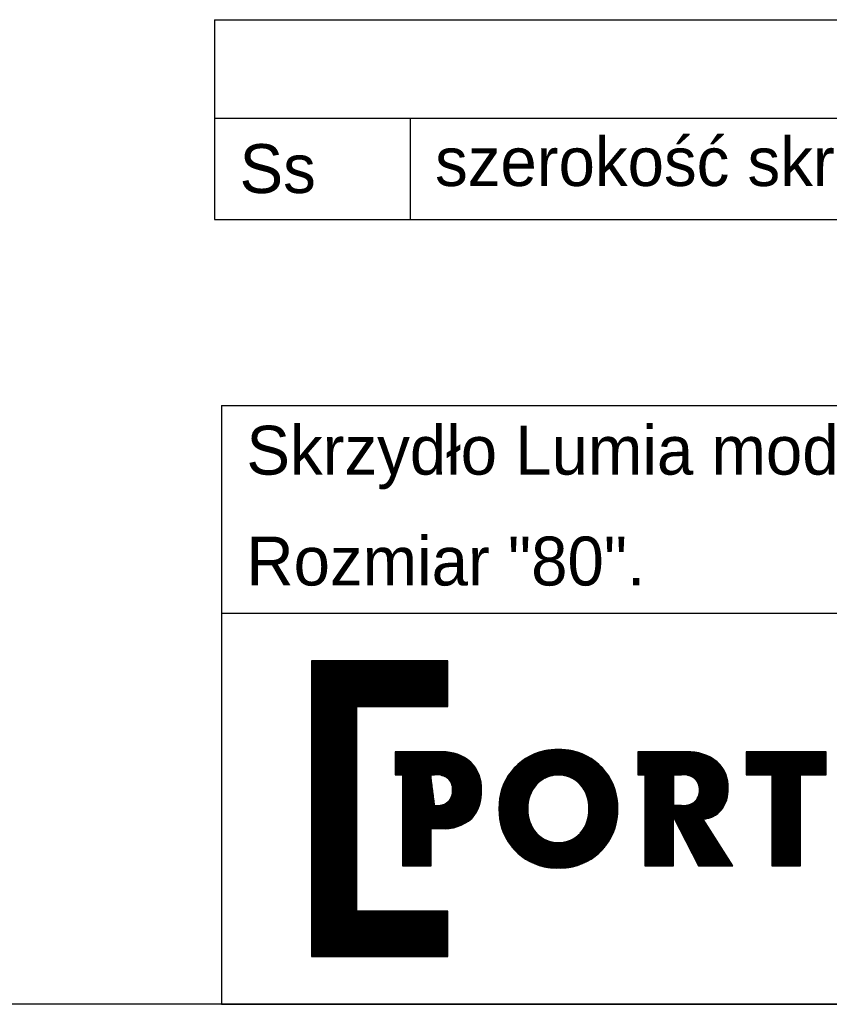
# Model space of a CAD drawing. Header units: millimetres. Extents: x -4900 to 5840, y 5 to 4205.
# Tile 11 of 14: x 3155 to 3817, y 5 to 811. Entities that reach past the tile are written whole.
import ezdxf

# ---------------------------------------------------------------- set-up
doc = ezdxf.new("R2010")
doc.units = ezdxf.units.MM
doc.layers.add('1', color=250, linetype='Continuous')
doc.layers.add('256', color=250, linetype='Continuous')
doc.styles.add('Montserrat', font='Montserrat')

msp = doc.modelspace()

# ---------------------------------------------------------------- linework, layer by layer
at = {"layer": '1', "linetype": 'Continuous', "lineweight": -3}
for p, q in [((3314.38, 810.82), (3474.38, 810.82)), ((3314.38, 810.82), (3314.38, 730.14)), ((3474.38, 810.82), (4634.38, 810.82)), ((3314.38, 730.14), (3474.38, 730.14)), ((3314.38, 730.14), (3314.38, 647.22)), ((3474.38, 730.14), (4634.38, 730.14)), ((3474.38, 730.14), (3474.38, 647.22)), ((3314.38, 647.22), (3474.38, 647.22)), ((3474.38, 647.22), (4634.38, 647.22)), ((3320, 494.94), (5840, 494.94)), ((3320, 494.94), (3320, 409.97)), ((3320, 409.97), (3320, 325)), ((3320, 325), (3320, 5)), ((3320, 325), (4040, 325)), ((3320, 325), (5840, 325)), ((3505.44, 286), (3393.75, 286)), ((3393.75, 286), (3393.75, 44)), ((3393.75, 286), (3393.75, 44)), ((3505.44, 286), (3393.75, 286)), ((3393.75, 285.28), (3505.44, 285.28)), ((3393.75, 284.43), (3505.44, 284.43)), ((3393.75, 283.59), (3505.44, 283.59)), ((3393.75, 282.74), (3505.44, 282.74)), ((3505.44, 248.77), (3505.44, 286)), ((3505.44, 248.77), (3505.44, 286)), ((3393.75, 281.89), (3505.44, 281.89)), ((3393.75, 281.05), (3505.44, 281.05)), ((3393.75, 280.2), (3505.44, 280.2)), ((3393.75, 279.36), (3505.44, 279.36)), ((3393.75, 278.51), (3505.44, 278.51)), ((3393.75, 277.66), (3505.44, 277.66)), ((3393.75, 276.82), (3505.44, 276.82)), ((3393.75, 275.97), (3505.44, 275.97)), ((3393.75, 275.12), (3505.44, 275.12)), ((3393.75, 274.28), (3505.44, 274.28)), ((3393.75, 273.43), (3505.44, 273.43)), ((3393.75, 272.58), (3505.44, 272.58)), ((3393.75, 271.74), (3505.44, 271.74)), ((3393.75, 270.89), (3505.44, 270.89)), ((3393.75, 270.04), (3505.44, 270.04)), ((3393.75, 269.2), (3505.44, 269.2)), ((3393.75, 268.35), (3505.44, 268.35)), ((3393.75, 267.5), (3505.44, 267.5)), ((3393.75, 266.66), (3505.44, 266.66)), ((3393.75, 265.81), (3505.44, 265.81)), ((3393.75, 264.96), (3505.44, 264.96)), ((3393.75, 264.12), (3505.44, 264.12)), ((3393.75, 263.27), (3505.44, 263.27)), ((3393.75, 262.42), (3505.44, 262.42)), ((3393.75, 261.58), (3505.44, 261.58)), ((3393.75, 260.73), (3505.44, 260.73)), ((3393.75, 259.88), (3505.44, 259.88)), ((3393.75, 259.04), (3505.44, 259.04)), ((3393.75, 258.19), (3505.44, 258.19)), ((3393.75, 257.34), (3505.44, 257.34)), ((3393.75, 256.5), (3505.44, 256.5)), ((3393.75, 255.65), (3505.44, 255.65)), ((3393.75, 254.8), (3505.44, 254.8)), ((3393.75, 253.96), (3505.44, 253.96)), ((3393.75, 253.11), (3505.44, 253.11)), ((3393.75, 252.26), (3505.44, 252.26)), ((3393.75, 251.42), (3505.44, 251.42)), ((3393.75, 250.57), (3505.44, 250.57)), ((3393.75, 249.72), (3505.44, 249.72)), ((3393.75, 248.88), (3505.44, 248.88)), ((3393.75, 248.03), (3430.98, 248.03)), ((3393.75, 247.18), (3430.98, 247.18)), ((3393.75, 246.34), (3430.98, 246.34)), ((3393.75, 245.49), (3430.98, 245.49)), ((3393.75, 244.64), (3430.98, 244.64)), ((3393.75, 243.8), (3430.98, 243.8)), ((3393.75, 242.95), (3430.98, 242.95)), ((3393.75, 242.1), (3430.98, 242.1)), ((3430.98, 248.77), (3505.44, 248.77)), ((3430.98, 81.23), (3430.98, 248.77)), ((3430.98, 81.23), (3430.98, 248.77)), ((3430.98, 248.77), (3505.44, 248.77)), ((3393.75, 241.26), (3430.98, 241.26)), ((3393.75, 240.41), (3430.98, 240.41)), ((3393.75, 239.56), (3430.98, 239.56)), ((3393.75, 238.72), (3430.98, 238.72)), ((3393.75, 237.87), (3430.98, 237.87)), ((3393.75, 237.03), (3430.98, 237.03)), ((3393.75, 236.18), (3430.98, 236.18)), ((3393.75, 235.33), (3430.98, 235.33)), ((3393.75, 234.49), (3430.98, 234.49)), ((3393.75, 233.64), (3430.98, 233.64)), ((3393.75, 232.79), (3430.98, 232.79)), ((3393.75, 231.95), (3430.98, 231.95)), ((3393.75, 231.1), (3430.98, 231.1)), ((3393.75, 230.25), (3430.98, 230.25)), ((3393.75, 229.41), (3430.98, 229.41)), ((3393.75, 228.56), (3430.98, 228.56)), ((3393.75, 227.71), (3430.98, 227.71)), ((3393.75, 226.87), (3430.98, 226.87)), ((3393.75, 226.02), (3430.98, 226.02)), ((3393.75, 225.17), (3430.98, 225.17)), ((3393.75, 224.33), (3430.98, 224.33)), ((3393.75, 223.48), (3430.98, 223.48)), ((3393.75, 222.63), (3430.98, 222.63)), ((3393.75, 221.79), (3430.98, 221.79)), ((3393.75, 220.94), (3430.98, 220.94)), ((3393.75, 220.09), (3430.98, 220.09)), ((3393.75, 219.25), (3430.98, 219.25)), ((3393.75, 218.4), (3430.98, 218.4)), ((3393.75, 217.55), (3430.98, 217.55)), ((3393.75, 216.71), (3430.98, 216.71)), ((3393.75, 215.86), (3430.98, 215.86)), ((3393.75, 215.01), (3430.98, 215.01)), ((3393.75, 214.17), (3430.98, 214.17)), ((3393.75, 213.32), (3430.98, 213.32)), ((3393.75, 212.47), (3430.98, 212.47)), ((3393.75, 211.63), (3430.98, 211.63)), ((3393.75, 210.78), (3430.98, 210.78)), ((3393.75, 209.93), (3430.98, 209.93)), ((3500.75, 211.52), (3462.23, 211.52)), ((3462.23, 211.52), (3462.23, 192.91)), ((3462.23, 211.52), (3462.23, 192.91)), ((3500.75, 211.52), (3462.23, 211.52)), ((3462.23, 210.78), (3509.4, 210.78)), ((3462.23, 209.93), (3512.48, 209.93)), ((3576.28, 209.93), (3615.21, 209.93)), ((3578.51, 210.78), (3612.98, 210.78)), ((3581.16, 211.63), (3610.33, 211.63)), ((3584.6, 212.47), (3606.9, 212.47)), ((3590.61, 213.32), (3600.88, 213.32)), ((3700.74, 211.52), (3660.65, 211.52)), ((3660.65, 211.52), (3660.65, 192.91)), ((3660.65, 211.52), (3660.65, 192.91)), ((3700.74, 211.52), (3660.65, 211.52)), ((3660.65, 210.78), (3710.32, 210.78)), ((3660.65, 209.93), (3713.55, 209.93)), ((3749.35, 211.52), (3749.35, 192.9)), ((3749.35, 211.52), (3749.35, 192.9)), ((3814.88, 211.52), (3749.35, 211.52)), ((3814.88, 211.52), (3749.35, 211.52)), ((3749.35, 210.78), (3814.88, 210.78)), ((3749.35, 209.93), (3814.88, 209.93)), ((3814.88, 192.9), (3814.88, 211.52)), ((3814.88, 192.9), (3814.88, 211.52)), ((3393.75, 209.09), (3430.98, 209.09)), ((3393.75, 208.24), (3430.98, 208.24)), ((3393.75, 207.39), (3430.98, 207.39)), ((3393.75, 206.55), (3430.98, 206.55)), ((3393.75, 205.7), (3430.98, 205.7)), ((3393.75, 204.85), (3430.98, 204.85)), ((3393.75, 204.01), (3430.98, 204.01)), ((3393.75, 203.16), (3430.98, 203.16)), ((3393.75, 202.31), (3430.98, 202.31)), ((3393.75, 201.47), (3430.98, 201.47)), ((3462.23, 209.09), (3514.76, 209.09)), ((3462.23, 208.24), (3516.64, 208.24)), ((3462.23, 207.39), (3518.25, 207.39)), ((3462.23, 206.55), (3519.67, 206.55)), ((3462.23, 205.7), (3520.94, 205.7)), ((3462.23, 204.85), (3522.1, 204.85)), ((3462.23, 204.01), (3523.16, 204.01)), ((3462.23, 203.16), (3524.13, 203.16)), ((3462.23, 202.31), (3524.95, 202.31)), ((3462.23, 201.47), (3525.71, 201.47)), ((3562.77, 201.47), (3628.72, 201.47)), ((3563.74, 202.31), (3627.75, 202.31)), ((3564.77, 203.16), (3626.72, 203.16)), ((3565.86, 204.01), (3625.63, 204.01)), ((3567.03, 204.85), (3624.47, 204.85)), ((3568.27, 205.7), (3623.22, 205.7)), ((3569.6, 206.55), (3621.89, 206.55)), ((3571.04, 207.39), (3620.45, 207.39)), ((3572.61, 208.24), (3618.88, 208.24)), ((3574.35, 209.09), (3617.15, 209.09)), ((3660.65, 209.09), (3715.97, 209.09)), ((3660.65, 208.24), (3717.95, 208.24)), ((3660.65, 207.39), (3719.67, 207.39)), ((3660.65, 206.55), (3721.19, 206.55)), ((3660.65, 205.7), (3722.55, 205.7)), ((3660.65, 204.85), (3723.79, 204.85)), ((3660.65, 204.01), (3724.93, 204.01)), ((3660.65, 203.16), (3725.96, 203.16)), ((3660.65, 202.31), (3726.83, 202.31)), ((3660.65, 201.47), (3727.62, 201.47)), ((3749.35, 209.09), (3814.88, 209.09)), ((3749.35, 208.24), (3814.88, 208.24)), ((3749.35, 207.39), (3814.88, 207.39)), ((3749.35, 206.55), (3814.88, 206.55)), ((3749.35, 205.7), (3814.88, 205.7)), ((3749.35, 204.85), (3814.88, 204.85)), ((3749.35, 204.01), (3814.88, 204.01)), ((3749.35, 203.16), (3814.88, 203.16)), ((3749.35, 202.31), (3814.88, 202.31)), ((3749.35, 201.47), (3814.88, 201.47)), ((3393.75, 200.62), (3430.98, 200.62)), ((3393.75, 199.77), (3430.98, 199.77)), ((3393.75, 198.93), (3430.98, 198.93)), ((3393.75, 198.08), (3430.98, 198.08)), ((3393.75, 197.23), (3430.98, 197.23)), ((3393.75, 196.39), (3430.98, 196.39)), ((3393.75, 195.54), (3430.98, 195.54)), ((3393.75, 194.7), (3430.98, 194.7)), ((3393.75, 193.85), (3430.98, 193.85)), ((3462.23, 200.62), (3526.41, 200.62)), ((3462.23, 199.77), (3527.06, 199.77)), ((3462.23, 198.93), (3527.66, 198.93)), ((3462.23, 198.08), (3528.22, 198.08)), ((3462.23, 197.23), (3528.74, 197.23)), ((3462.23, 196.39), (3529.23, 196.39)), ((3462.23, 195.54), (3529.67, 195.54)), ((3462.23, 194.7), (3530.09, 194.7)), ((3462.23, 193.85), (3530.47, 193.85)), ((3555.93, 193.85), (3635.56, 193.85)), ((3556.55, 194.7), (3634.94, 194.7)), ((3557.2, 195.54), (3634.29, 195.54)), ((3557.89, 196.39), (3633.6, 196.39)), ((3558.6, 197.23), (3632.89, 197.23)), ((3559.36, 198.08), (3632.14, 198.08)), ((3560.15, 198.93), (3631.35, 198.93)), ((3560.98, 199.77), (3630.52, 199.77)), ((3561.85, 200.62), (3629.64, 200.62)), ((3660.65, 200.62), (3728.35, 200.62)), ((3660.65, 199.77), (3729.03, 199.77)), ((3660.65, 198.93), (3729.65, 198.93)), ((3660.65, 198.08), (3730.23, 198.08)), ((3660.65, 197.23), (3730.76, 197.23)), ((3660.65, 196.39), (3731.25, 196.39)), ((3660.65, 195.54), (3731.71, 195.54)), ((3660.65, 194.7), (3732.12, 194.7)), ((3660.65, 193.85), (3732.51, 193.85)), ((3749.35, 200.62), (3814.88, 200.62)), ((3749.35, 199.77), (3814.88, 199.77)), ((3749.35, 198.93), (3814.88, 198.93)), ((3749.35, 198.08), (3814.88, 198.08)), ((3749.35, 197.23), (3814.88, 197.23)), ((3749.35, 196.39), (3814.88, 196.39)), ((3749.35, 195.54), (3814.88, 195.54)), ((3749.35, 194.7), (3814.88, 194.7)), ((3749.35, 193.85), (3814.88, 193.85)), ((3393.75, 193), (3430.98, 193)), ((3393.75, 192.16), (3430.98, 192.16)), ((3393.75, 191.31), (3430.98, 191.31)), ((3393.75, 190.46), (3430.98, 190.46)), ((3393.75, 189.62), (3430.98, 189.62)), ((3393.75, 188.77), (3430.98, 188.77)), ((3393.75, 187.92), (3430.98, 187.92)), ((3393.75, 187.08), (3430.98, 187.08)), ((3393.75, 186.23), (3430.98, 186.23)), ((3393.75, 185.38), (3430.98, 185.38)), ((3462.23, 193), (3492.62, 193)), ((3462.23, 192.91), (3468.21, 192.91)), ((3462.23, 192.91), (3468.21, 192.91)), ((3468.21, 192.91), (3468.21, 118.44)), ((3468.21, 192.91), (3468.21, 118.44)), ((3468.21, 192.16), (3491.71, 192.16)), ((3468.21, 191.31), (3491.81, 191.31)), ((3468.21, 190.46), (3491.92, 190.46)), ((3468.21, 189.62), (3492.03, 189.62)), ((3468.21, 188.77), (3492.14, 188.77)), ((3468.21, 187.92), (3492.24, 187.92)), ((3468.21, 187.08), (3492.35, 187.08)), ((3468.21, 186.23), (3492.46, 186.23)), ((3468.21, 185.38), (3492.56, 185.38)), ((3491.61, 192.91), (3494.53, 192.91)), ((3491.61, 167.67), (3491.61, 192.91)), ((3491.61, 167.67), (3491.61, 192.91)), ((3491.61, 192.91), (3494.53, 192.91)), ((3495.67, 193), (3530.82, 193)), ((3500.44, 192.16), (3531.14, 192.16)), ((3502.83, 191.31), (3531.44, 191.31)), ((3504.62, 190.46), (3531.7, 190.46)), ((3505.71, 189.62), (3531.94, 189.62)), ((3506.46, 188.77), (3532.15, 188.77)), ((3507.09, 187.92), (3532.34, 187.92)), ((3507.62, 187.08), (3532.5, 187.08)), ((3508.05, 186.23), (3532.63, 186.23)), ((3508.41, 185.38), (3532.74, 185.38)), ((3551.1, 185.38), (3578.28, 185.38)), ((3551.48, 186.23), (3579.13, 186.23)), ((3551.89, 187.08), (3580.09, 187.08)), ((3552.31, 187.92), (3581.15, 187.92)), ((3552.76, 188.77), (3582.37, 188.77)), ((3553.22, 189.62), (3583.77, 189.62)), ((3553.72, 190.46), (3585.46, 190.46)), ((3554.23, 191.31), (3587.6, 191.31)), ((3554.77, 192.16), (3590.87, 192.16)), ((3555.34, 193), (3636.15, 193)), ((3600.64, 192.16), (3636.72, 192.16)), ((3603.91, 191.31), (3637.26, 191.31)), ((3606.06, 190.46), (3637.78, 190.46)), ((3607.74, 189.62), (3638.27, 189.62)), ((3609.15, 188.77), (3638.74, 188.77)), ((3610.36, 187.92), (3639.18, 187.92)), ((3611.43, 187.08), (3639.61, 187.08)), ((3612.38, 186.23), (3640.01, 186.23)), ((3613.23, 185.38), (3640.39, 185.38)), ((3660.65, 193), (3732.85, 193)), ((3660.65, 192.91), (3666.63, 192.91)), ((3660.65, 192.91), (3666.63, 192.91)), ((3666.63, 192.91), (3666.63, 118.44)), ((3666.63, 192.91), (3666.63, 118.44)), ((3666.63, 192.16), (3690.03, 192.16)), ((3666.63, 191.31), (3690.03, 191.31)), ((3666.63, 190.46), (3690.03, 190.46)), ((3666.63, 189.62), (3690.03, 189.62)), ((3666.63, 188.77), (3690.03, 188.77)), ((3666.63, 187.92), (3690.03, 187.92)), ((3666.63, 187.08), (3690.03, 187.08)), ((3666.63, 186.23), (3690.03, 186.23)), ((3666.63, 185.38), (3690.03, 185.38)), ((3690.03, 167.67), (3690.03, 192.91)), ((3690.03, 192.91), (3696.38, 192.91)), ((3690.03, 192.91), (3690.03, 167.67)), ((3696.38, 192.91), (3690.03, 192.91)), ((3702.58, 192.16), (3733.17, 192.16)), ((3704.8, 191.31), (3733.46, 191.31)), ((3706.42, 190.46), (3733.71, 190.46)), ((3707.44, 189.62), (3733.94, 189.62)), ((3708.23, 188.77), (3734.14, 188.77)), ((3708.89, 187.92), (3734.31, 187.92)), ((3709.45, 187.08), (3734.46, 187.08)), ((3709.92, 186.23), (3734.57, 186.23)), ((3710.31, 185.38), (3734.67, 185.38)), ((3749.35, 193), (3814.88, 193)), ((3749.35, 192.9), (3770.49, 192.9)), ((3749.35, 192.9), (3770.49, 192.9)), ((3770.49, 192.9), (3770.49, 118.44)), ((3770.49, 192.9), (3770.49, 118.44)), ((3770.49, 192.16), (3793.85, 192.16)), ((3770.49, 191.31), (3793.85, 191.31)), ((3770.49, 190.46), (3793.85, 190.46)), ((3770.49, 189.62), (3793.85, 189.62)), ((3770.49, 188.77), (3793.85, 188.77)), ((3770.49, 187.92), (3793.85, 187.92)), ((3770.49, 187.08), (3793.85, 187.08)), ((3770.49, 186.23), (3793.85, 186.23)), ((3770.49, 185.38), (3793.85, 185.38)), ((3793.85, 118.44), (3793.85, 192.9)), ((3793.85, 118.44), (3793.85, 192.9)), ((3793.85, 192.9), (3814.88, 192.9)), ((3793.85, 192.9), (3814.88, 192.9)), ((3393.75, 184.54), (3430.98, 184.54)), ((3393.75, 183.69), (3430.98, 183.69)), ((3393.75, 182.84), (3430.98, 182.84)), ((3393.75, 182), (3430.98, 182)), ((3393.75, 181.15), (3430.98, 181.15)), ((3393.75, 180.3), (3430.98, 180.3)), ((3393.75, 179.46), (3430.98, 179.46)), ((3393.75, 178.61), (3430.98, 178.61)), ((3393.75, 177.76), (3430.98, 177.76)), ((3468.21, 184.54), (3492.67, 184.54)), ((3468.21, 183.69), (3492.78, 183.69)), ((3468.21, 182.84), (3492.88, 182.84)), ((3468.21, 182), (3492.99, 182)), ((3468.21, 181.15), (3493.1, 181.15)), ((3468.21, 180.3), (3493.2, 180.3)), ((3468.21, 179.46), (3493.31, 179.46)), ((3468.21, 178.61), (3493.42, 178.61)), ((3468.21, 177.76), (3493.52, 177.76)), ((3508.7, 184.54), (3532.83, 184.54)), ((3508.93, 183.69), (3532.89, 183.69)), ((3509.09, 182.84), (3532.93, 182.84)), ((3509.13, 177.76), (3532.98, 177.76)), ((3509.19, 182), (3532.94, 182)), ((3509.22, 178.61), (3532.98, 178.61)), ((3509.23, 181.15), (3532.93, 181.15)), ((3509.24, 180.3), (3532.92, 180.3)), ((3509.26, 179.46), (3532.96, 179.46)), ((3548.5, 177.76), (3573.24, 177.76)), ((3548.72, 178.61), (3573.64, 178.61)), ((3548.95, 179.46), (3574.07, 179.46)), ((3549.21, 180.3), (3574.54, 180.3)), ((3549.48, 181.15), (3575.04, 181.15)), ((3549.76, 182), (3575.59, 182)), ((3550.07, 182.84), (3576.18, 182.84)), ((3550.39, 183.69), (3576.82, 183.69)), ((3550.74, 184.54), (3577.51, 184.54)), ((3614, 184.54), (3640.75, 184.54)), ((3614.7, 183.69), (3641.1, 183.69)), ((3615.34, 182.84), (3641.42, 182.84)), ((3615.94, 182), (3641.73, 182)), ((3616.49, 181.15), (3642.02, 181.15)), ((3616.99, 180.3), (3642.29, 180.3)), ((3617.46, 179.46), (3642.54, 179.46)), ((3617.89, 178.61), (3642.77, 178.61)), ((3618.28, 177.76), (3642.99, 177.76)), ((3666.63, 184.54), (3690.03, 184.54)), ((3666.63, 183.69), (3690.03, 183.69)), ((3666.63, 182.84), (3690.03, 182.84)), ((3666.63, 182), (3690.03, 182)), ((3666.63, 181.15), (3690.03, 181.15)), ((3666.63, 180.3), (3690.03, 180.3)), ((3666.63, 179.46), (3690.03, 179.46)), ((3666.63, 178.61), (3690.03, 178.61)), ((3666.63, 177.76), (3690.03, 177.76)), ((3710.64, 184.54), (3734.73, 184.54)), ((3710.89, 183.69), (3734.77, 183.69)), ((3711.09, 182.84), (3734.79, 182.84)), ((3711.1, 177.76), (3734.64, 177.76)), ((3711.23, 182), (3734.77, 182)), ((3711.23, 178.61), (3734.72, 178.61)), ((3711.31, 181.15), (3734.78, 181.15)), ((3711.32, 179.46), (3734.77, 179.46)), ((3711.34, 180.3), (3734.79, 180.3)), ((3770.49, 184.54), (3793.85, 184.54)), ((3770.49, 183.69), (3793.85, 183.69)), ((3770.49, 182.84), (3793.85, 182.84)), ((3770.49, 182), (3793.85, 182)), ((3770.49, 181.15), (3793.85, 181.15)), ((3770.49, 180.3), (3793.85, 180.3)), ((3770.49, 179.46), (3793.85, 179.46)), ((3770.49, 178.61), (3793.85, 178.61)), ((3770.49, 177.76), (3793.85, 177.76)), ((3393.75, 176.92), (3430.98, 176.92)), ((3393.75, 176.07), (3430.98, 176.07)), ((3393.75, 175.22), (3430.98, 175.22)), ((3393.75, 174.38), (3430.98, 174.38)), ((3393.75, 173.53), (3430.98, 173.53)), ((3393.75, 172.68), (3430.98, 172.68)), ((3393.75, 171.84), (3430.98, 171.84)), ((3393.75, 170.99), (3430.98, 170.99)), ((3393.75, 170.14), (3430.98, 170.14)), ((3393.75, 169.3), (3430.98, 169.3)), ((3468.21, 176.92), (3493.63, 176.92)), ((3468.21, 176.07), (3493.74, 176.07)), ((3468.21, 175.22), (3493.85, 175.22)), ((3468.21, 174.38), (3493.95, 174.38)), ((3468.21, 173.53), (3494.06, 173.53)), ((3468.21, 172.68), (3494.17, 172.68)), ((3468.21, 171.84), (3494.27, 171.84)), ((3468.21, 170.99), (3494.38, 170.99)), ((3468.21, 170.14), (3494.49, 170.14)), ((3468.21, 169.3), (3494.59, 169.3)), ((3503.2, 169.3), (3531.7, 169.3)), ((3504.71, 170.14), (3531.94, 170.14)), ((3505.8, 170.99), (3532.15, 170.99)), ((3506.54, 171.84), (3532.33, 171.84)), ((3507.16, 172.68), (3532.49, 172.68)), ((3507.68, 173.53), (3532.63, 173.53)), ((3508.11, 174.38), (3532.75, 174.38)), ((3508.47, 175.22), (3532.84, 175.22)), ((3508.75, 176.07), (3532.91, 176.07)), ((3508.97, 176.92), (3532.95, 176.92)), ((3547.2, 169.3), (3570.93, 169.3)), ((3547.26, 170.14), (3571.04, 170.14)), ((3547.34, 170.99), (3571.17, 170.99)), ((3547.43, 171.84), (3571.33, 171.84)), ((3547.53, 172.68), (3571.52, 172.68)), ((3547.65, 173.53), (3571.73, 173.53)), ((3547.79, 174.38), (3571.97, 174.38)), ((3547.94, 175.22), (3572.24, 175.22)), ((3548.11, 176.07), (3572.55, 176.07)), ((3548.3, 176.92), (3572.88, 176.92)), ((3618.64, 176.92), (3643.19, 176.92)), ((3618.96, 176.07), (3643.38, 176.07)), ((3619.26, 175.22), (3643.55, 175.22)), ((3619.52, 174.38), (3643.7, 174.38)), ((3619.76, 173.53), (3643.84, 173.53)), ((3619.97, 172.68), (3643.96, 172.68)), ((3620.14, 171.84), (3644.06, 171.84)), ((3620.3, 170.99), (3644.15, 170.99)), ((3620.42, 170.14), (3644.23, 170.14)), ((3620.52, 169.3), (3644.29, 169.3)), ((3666.63, 176.92), (3690.03, 176.92)), ((3666.63, 176.07), (3690.03, 176.07)), ((3666.63, 175.22), (3690.03, 175.22)), ((3666.63, 174.38), (3690.03, 174.38)), ((3666.63, 173.53), (3690.03, 173.53)), ((3666.63, 172.68), (3690.03, 172.68)), ((3666.63, 171.84), (3690.03, 171.84)), ((3666.63, 170.99), (3690.03, 170.99)), ((3666.63, 170.14), (3690.03, 170.14)), ((3666.63, 169.3), (3690.03, 169.3)), ((3704.86, 169.3), (3732.28, 169.3)), ((3706.46, 170.14), (3732.66, 170.14)), ((3707.47, 170.99), (3733, 170.99)), ((3708.25, 171.84), (3733.31, 171.84)), ((3708.91, 172.68), (3733.59, 172.68)), ((3709.46, 173.53), (3733.84, 173.53)), ((3709.93, 174.38), (3734.06, 174.38)), ((3710.32, 175.22), (3734.25, 175.22)), ((3710.64, 176.07), (3734.41, 176.07)), ((3710.9, 176.92), (3734.54, 176.92)), ((3770.49, 176.92), (3793.85, 176.92)), ((3770.49, 176.07), (3793.85, 176.07)), ((3770.49, 175.22), (3793.85, 175.22)), ((3770.49, 174.38), (3793.85, 174.38)), ((3770.49, 173.53), (3793.85, 173.53)), ((3770.49, 172.68), (3793.85, 172.68)), ((3770.49, 171.84), (3793.85, 171.84)), ((3770.49, 170.99), (3793.85, 170.99)), ((3770.49, 170.14), (3793.85, 170.14)), ((3770.49, 169.3), (3793.85, 169.3)), ((3393.75, 168.45), (3430.98, 168.45)), ((3393.75, 167.6), (3430.98, 167.6)), ((3393.75, 166.76), (3430.98, 166.76)), ((3393.75, 165.91), (3430.98, 165.91)), ((3393.75, 165.06), (3430.98, 165.06)), ((3393.75, 164.22), (3430.98, 164.22)), ((3393.75, 163.37), (3430.98, 163.37)), ((3393.75, 162.52), (3430.98, 162.52)), ((3393.75, 161.68), (3430.98, 161.68)), ((3468.21, 168.45), (3494.7, 168.45)), ((3468.21, 167.6), (3531.15, 167.6)), ((3468.21, 166.76), (3530.84, 166.76)), ((3468.21, 165.91), (3530.5, 165.91)), ((3468.21, 165.06), (3530.13, 165.06)), ((3468.21, 164.22), (3529.73, 164.22)), ((3468.21, 163.37), (3529.3, 163.37)), ((3468.21, 162.52), (3528.84, 162.52)), ((3468.21, 161.68), (3528.35, 161.68)), ((3494.8, 167.67), (3491.61, 167.67)), ((3494.8, 167.67), (3491.61, 167.67)), ((3501.12, 168.45), (3531.44, 168.45)), ((3547.12, 166.76), (3570.76, 166.76)), ((3547.12, 165.91), (3570.75, 165.91)), ((3547.12, 164.22), (3570.76, 164.22)), ((3547.12, 163.37), (3570.76, 163.37)), ((3547.13, 167.6), (3570.79, 167.6)), ((3547.13, 162.52), (3570.78, 162.52)), ((3547.14, 165.06), (3570.77, 165.06)), ((3547.16, 168.45), (3570.85, 168.45)), ((3547.16, 161.68), (3570.84, 161.68)), ((3620.59, 168.45), (3644.33, 168.45)), ((3620.6, 161.68), (3644.34, 161.68)), ((3620.61, 165.06), (3644.35, 165.06)), ((3620.63, 167.6), (3644.36, 167.6)), ((3620.64, 164.22), (3644.37, 164.22)), ((3620.64, 162.52), (3644.36, 162.52)), ((3620.65, 166.76), (3644.37, 166.76)), ((3620.65, 165.91), (3644.37, 165.91)), ((3620.65, 163.37), (3644.37, 163.37)), ((3666.63, 168.45), (3690.03, 168.45)), ((3666.63, 167.6), (3731.41, 167.6)), ((3666.63, 166.76), (3730.91, 166.76)), ((3666.63, 165.91), (3730.37, 165.91)), ((3666.63, 165.06), (3729.78, 165.06)), ((3666.63, 164.22), (3729.15, 164.22)), ((3666.63, 163.37), (3728.42, 163.37)), ((3666.63, 162.52), (3727.6, 162.52)), ((3666.63, 161.68), (3726.69, 161.68)), ((3696.38, 167.67), (3690.03, 167.67)), ((3690.03, 167.67), (3696.38, 167.67)), ((3702.67, 168.45), (3731.86, 168.45)), ((3770.49, 168.45), (3793.85, 168.45)), ((3770.49, 167.6), (3793.85, 167.6)), ((3770.49, 166.76), (3793.85, 166.76)), ((3770.49, 165.91), (3793.85, 165.91)), ((3770.49, 165.06), (3793.85, 165.06)), ((3770.49, 164.22), (3793.85, 164.22)), ((3770.49, 163.37), (3793.85, 163.37)), ((3770.49, 162.52), (3793.85, 162.52)), ((3770.49, 161.68), (3793.85, 161.68)), ((3393.75, 160.83), (3430.98, 160.83)), ((3393.75, 159.98), (3430.98, 159.98)), ((3393.75, 159.14), (3430.98, 159.14)), ((3393.75, 158.29), (3430.98, 158.29)), ((3393.75, 157.44), (3430.98, 157.44)), ((3393.75, 156.6), (3430.98, 156.6)), ((3393.75, 155.75), (3430.98, 155.75)), ((3393.75, 154.9), (3430.98, 154.9)), ((3393.75, 154.06), (3430.98, 154.06)), ((3393.75, 153.21), (3430.98, 153.21)), ((3468.21, 160.83), (3527.81, 160.83)), ((3468.21, 159.98), (3527.24, 159.98)), ((3468.21, 159.14), (3526.63, 159.14)), ((3468.21, 158.29), (3525.98, 158.29)), ((3468.21, 157.44), (3525.28, 157.44)), ((3468.21, 156.6), (3524.39, 156.6)), ((3468.21, 155.75), (3523.31, 155.75)), ((3468.21, 154.9), (3522.12, 154.9)), ((3468.21, 154.06), (3520.83, 154.06)), ((3468.21, 153.21), (3519.4, 153.21)), ((3547.2, 160.83), (3570.91, 160.83)), ((3547.25, 159.98), (3571.02, 159.98)), ((3547.33, 159.14), (3571.15, 159.14)), ((3547.41, 158.29), (3571.3, 158.29)), ((3547.52, 157.44), (3571.49, 157.44)), ((3547.64, 156.6), (3571.7, 156.6)), ((3547.77, 155.75), (3571.93, 155.75)), ((3547.92, 154.9), (3572.2, 154.9)), ((3548.09, 154.06), (3572.5, 154.06)), ((3548.27, 153.21), (3572.82, 153.21)), ((3618.69, 153.21), (3643.22, 153.21)), ((3619.01, 154.06), (3643.4, 154.06)), ((3619.3, 154.9), (3643.57, 154.9)), ((3619.56, 155.75), (3643.72, 155.75)), ((3619.79, 156.6), (3643.86, 156.6)), ((3619.99, 157.44), (3643.97, 157.44)), ((3620.17, 158.29), (3644.08, 158.29)), ((3620.31, 159.14), (3644.17, 159.14)), ((3620.44, 159.98), (3644.24, 159.98)), ((3620.53, 160.83), (3644.29, 160.83)), ((3666.63, 160.83), (3725.65, 160.83)), ((3666.63, 159.98), (3724.46, 159.98)), ((3666.63, 159.14), (3723.06, 159.14)), ((3666.63, 158.29), (3721.33, 158.29)), ((3666.63, 157.44), (3690.03, 157.44)), ((3666.63, 156.6), (3690.03, 156.6)), ((3666.63, 155.75), (3690.03, 155.75)), ((3666.63, 154.9), (3690.03, 154.9)), ((3666.63, 154.06), (3690.03, 154.06)), ((3666.63, 153.21), (3690.03, 153.21)), ((3690.03, 118.44), (3690.03, 158.05)), ((3690.03, 158.05), (3710.4, 118.44)), ((3690.03, 118.44), (3690.03, 158.05)), ((3690.03, 158.05), (3710.4, 118.44)), ((3690.34, 157.44), (3719.02, 157.44)), ((3690.78, 156.6), (3714.18, 156.6)), ((3691.21, 155.75), (3714.7, 155.75)), ((3691.65, 154.9), (3715.24, 154.9)), ((3692.08, 154.06), (3715.78, 154.06)), ((3692.52, 153.21), (3716.32, 153.21)), ((3738.52, 118.44), (3714.16, 156.6)), ((3738.52, 118.44), (3714.16, 156.6)), ((3770.49, 160.83), (3793.85, 160.83)), ((3770.49, 159.98), (3793.85, 159.98)), ((3770.49, 159.14), (3793.85, 159.14)), ((3770.49, 158.29), (3793.85, 158.29)), ((3770.49, 157.44), (3793.85, 157.44)), ((3770.49, 156.6), (3793.85, 156.6)), ((3770.49, 155.75), (3793.85, 155.75)), ((3770.49, 154.9), (3793.85, 154.9)), ((3770.49, 154.06), (3793.85, 154.06)), ((3770.49, 153.21), (3793.85, 153.21)), ((3393.75, 152.37), (3430.98, 152.37)), ((3393.75, 151.52), (3430.98, 151.52)), ((3393.75, 150.67), (3430.98, 150.67)), ((3393.75, 149.83), (3430.98, 149.83)), ((3393.75, 148.98), (3430.98, 148.98)), ((3393.75, 148.13), (3430.98, 148.13)), ((3393.75, 147.29), (3430.98, 147.29)), ((3393.75, 146.44), (3430.98, 146.44)), ((3393.75, 145.59), (3430.98, 145.59)), ((3468.21, 152.37), (3517.79, 152.37)), ((3468.21, 151.52), (3515.94, 151.52)), ((3468.21, 150.67), (3513.75, 150.67)), ((3468.21, 149.83), (3510.95, 149.83)), ((3468.21, 148.98), (3506.48, 148.98)), ((3468.21, 148.13), (3491.61, 148.13)), ((3468.21, 147.29), (3491.61, 147.29)), ((3468.21, 146.44), (3491.61, 146.44)), ((3468.21, 145.59), (3491.61, 145.59)), ((3491.61, 118.44), (3491.61, 148.8)), ((3491.61, 148.8), (3499.65, 148.8)), ((3491.61, 148.8), (3499.65, 148.8)), ((3491.61, 118.44), (3491.61, 148.8)), ((3548.47, 152.37), (3573.18, 152.37)), ((3548.69, 151.52), (3573.57, 151.52)), ((3548.92, 150.67), (3574, 150.67)), ((3549.17, 149.83), (3574.46, 149.83)), ((3549.44, 148.98), (3574.96, 148.98)), ((3549.72, 148.13), (3575.5, 148.13)), ((3550.02, 147.29), (3576.08, 147.29)), ((3550.35, 146.44), (3576.72, 146.44)), ((3550.69, 145.59), (3577.4, 145.59)), ((3614.11, 145.59), (3640.8, 145.59)), ((3614.8, 146.44), (3641.15, 146.44)), ((3615.43, 147.29), (3641.47, 147.29)), ((3616.02, 148.13), (3641.77, 148.13)), ((3616.56, 148.98), (3642.06, 148.98)), ((3617.06, 149.83), (3642.32, 149.83)), ((3617.52, 150.67), (3642.57, 150.67)), ((3617.94, 151.52), (3642.81, 151.52)), ((3618.33, 152.37), (3643.02, 152.37)), ((3666.63, 152.37), (3690.03, 152.37)), ((3666.63, 151.52), (3690.03, 151.52)), ((3666.63, 150.67), (3690.03, 150.67)), ((3666.63, 149.83), (3690.03, 149.83)), ((3666.63, 148.98), (3690.03, 148.98)), ((3666.63, 148.13), (3690.03, 148.13)), ((3666.63, 147.29), (3690.03, 147.29)), ((3666.63, 146.44), (3690.03, 146.44)), ((3666.63, 145.59), (3690.03, 145.59)), ((3692.95, 152.37), (3716.86, 152.37)), ((3693.39, 151.52), (3717.4, 151.52)), ((3693.83, 150.67), (3717.94, 150.67)), ((3694.26, 149.83), (3718.48, 149.83)), ((3694.7, 148.98), (3719.02, 148.98)), ((3695.13, 148.13), (3719.56, 148.13)), ((3695.57, 147.29), (3720.1, 147.29)), ((3696, 146.44), (3720.64, 146.44)), ((3696.44, 145.59), (3721.18, 145.59)), ((3770.49, 152.37), (3793.85, 152.37)), ((3770.49, 151.52), (3793.85, 151.52)), ((3770.49, 150.67), (3793.85, 150.67)), ((3770.49, 149.83), (3793.85, 149.83)), ((3770.49, 148.98), (3793.85, 148.98)), ((3770.49, 148.13), (3793.85, 148.13)), ((3770.49, 147.29), (3793.85, 147.29)), ((3770.49, 146.44), (3793.85, 146.44)), ((3770.49, 145.59), (3793.85, 145.59)), ((3393.75, 144.75), (3430.98, 144.75)), ((3393.75, 143.9), (3430.98, 143.9)), ((3393.75, 143.05), (3430.98, 143.05)), ((3393.75, 142.21), (3430.98, 142.21)), ((3393.75, 141.36), (3430.98, 141.36)), ((3393.75, 140.51), (3430.98, 140.51)), ((3393.75, 139.67), (3430.98, 139.67)), ((3393.75, 138.82), (3430.98, 138.82)), ((3393.75, 137.97), (3430.98, 137.97)), ((3393.75, 137.13), (3430.98, 137.13)), ((3468.21, 144.75), (3491.61, 144.75)), ((3468.21, 143.9), (3491.61, 143.9)), ((3468.21, 143.05), (3491.61, 143.05)), ((3468.21, 142.21), (3491.61, 142.21)), ((3468.21, 141.36), (3491.61, 141.36)), ((3468.21, 140.51), (3491.61, 140.51)), ((3468.21, 139.67), (3491.61, 139.67)), ((3468.21, 138.82), (3491.61, 138.82)), ((3468.21, 137.97), (3491.61, 137.97)), ((3468.21, 137.13), (3491.61, 137.13)), ((3551.05, 144.75), (3578.15, 144.75)), ((3551.43, 143.9), (3579, 143.9)), ((3551.83, 143.05), (3579.94, 143.05)), ((3552.25, 142.21), (3580.99, 142.21)), ((3552.69, 141.36), (3582.18, 141.36)), ((3553.16, 140.51), (3583.55, 140.51)), ((3553.64, 139.67), (3585.18, 139.67)), ((3554.16, 138.82), (3587.23, 138.82)), ((3554.69, 137.97), (3590.17, 137.97)), ((3555.25, 137.13), (3636.24, 137.13)), ((3601.33, 137.97), (3636.8, 137.97)), ((3604.27, 138.82), (3637.34, 138.82)), ((3606.32, 139.67), (3637.85, 139.67)), ((3607.95, 140.51), (3638.34, 140.51)), ((3609.32, 141.36), (3638.8, 141.36)), ((3610.51, 142.21), (3639.24, 142.21)), ((3611.56, 143.05), (3639.66, 143.05)), ((3612.5, 143.9), (3640.06, 143.9)), ((3613.35, 144.75), (3640.44, 144.75)), ((3666.63, 144.75), (3690.03, 144.75)), ((3666.63, 143.9), (3690.03, 143.9)), ((3666.63, 143.05), (3690.03, 143.05)), ((3666.63, 142.21), (3690.03, 142.21)), ((3666.63, 141.36), (3690.03, 141.36)), ((3666.63, 140.51), (3690.03, 140.51)), ((3666.63, 139.67), (3690.03, 139.67)), ((3666.63, 138.82), (3690.03, 138.82)), ((3666.63, 137.97), (3690.03, 137.97)), ((3666.63, 137.13), (3690.03, 137.13)), ((3696.87, 144.75), (3721.72, 144.75)), ((3697.31, 143.9), (3722.26, 143.9)), ((3697.74, 143.05), (3722.8, 143.05)), ((3698.18, 142.21), (3723.35, 142.21)), ((3698.61, 141.36), (3723.89, 141.36)), ((3699.05, 140.51), (3724.43, 140.51)), ((3699.49, 139.67), (3724.97, 139.67)), ((3699.92, 138.82), (3725.51, 138.82)), ((3700.36, 137.97), (3726.05, 137.97)), ((3700.79, 137.13), (3726.59, 137.13)), ((3770.49, 144.75), (3793.85, 144.75)), ((3770.49, 143.9), (3793.85, 143.9)), ((3770.49, 143.05), (3793.85, 143.05)), ((3770.49, 142.21), (3793.85, 142.21)), ((3770.49, 141.36), (3793.85, 141.36)), ((3770.49, 140.51), (3793.85, 140.51)), ((3770.49, 139.67), (3793.85, 139.67)), ((3770.49, 138.82), (3793.85, 138.82)), ((3770.49, 137.97), (3793.85, 137.97)), ((3770.49, 137.13), (3793.85, 137.13)), ((3393.75, 136.28), (3430.98, 136.28)), ((3393.75, 135.43), (3430.98, 135.43)), ((3393.75, 134.59), (3430.98, 134.59)), ((3393.75, 133.74), (3430.98, 133.74)), ((3393.75, 132.89), (3430.98, 132.89)), ((3393.75, 132.05), (3430.98, 132.05)), ((3393.75, 131.2), (3430.98, 131.2)), ((3393.75, 130.35), (3430.98, 130.35)), ((3393.75, 129.51), (3430.98, 129.51)), ((3468.21, 136.28), (3491.61, 136.28)), ((3468.21, 135.43), (3491.61, 135.43)), ((3468.21, 134.59), (3491.61, 134.59)), ((3468.21, 133.74), (3491.61, 133.74)), ((3468.21, 132.89), (3491.61, 132.89)), ((3468.21, 132.05), (3491.61, 132.05)), ((3468.21, 131.2), (3491.61, 131.2)), ((3468.21, 130.35), (3491.61, 130.35)), ((3468.21, 129.51), (3491.61, 129.51)), ((3555.84, 136.28), (3635.65, 136.28)), ((3556.46, 135.43), (3635.03, 135.43)), ((3557.11, 134.59), (3634.38, 134.59)), ((3557.79, 133.74), (3633.7, 133.74)), ((3558.5, 132.89), (3632.99, 132.89)), ((3559.25, 132.05), (3632.25, 132.05)), ((3560.03, 131.2), (3631.46, 131.2)), ((3560.86, 130.35), (3630.64, 130.35)), ((3561.72, 129.51), (3629.77, 129.51)), ((3666.63, 136.28), (3690.03, 136.28)), ((3666.63, 135.43), (3690.03, 135.43)), ((3666.63, 134.59), (3690.03, 134.59)), ((3666.63, 133.74), (3690.03, 133.74)), ((3666.63, 132.89), (3690.03, 132.89)), ((3666.63, 132.05), (3690.03, 132.05)), ((3666.63, 131.2), (3690.03, 131.2)), ((3666.63, 130.35), (3690.03, 130.35)), ((3666.63, 129.51), (3690.03, 129.51)), ((3701.23, 136.28), (3727.13, 136.28)), ((3701.66, 135.43), (3727.67, 135.43)), ((3702.1, 134.59), (3728.21, 134.59)), ((3702.53, 133.74), (3728.75, 133.74)), ((3702.97, 132.89), (3729.29, 132.89)), ((3703.4, 132.05), (3729.83, 132.05)), ((3703.84, 131.2), (3730.37, 131.2)), ((3704.27, 130.35), (3730.91, 130.35)), ((3704.71, 129.51), (3731.45, 129.51)), ((3770.49, 136.28), (3793.85, 136.28)), ((3770.49, 135.43), (3793.85, 135.43)), ((3770.49, 134.59), (3793.85, 134.59)), ((3770.49, 133.74), (3793.85, 133.74)), ((3770.49, 132.89), (3793.85, 132.89)), ((3770.49, 132.05), (3793.85, 132.05)), ((3770.49, 131.2), (3793.85, 131.2)), ((3770.49, 130.35), (3793.85, 130.35)), ((3770.49, 129.51), (3793.85, 129.51)), ((3393.75, 128.66), (3430.98, 128.66)), ((3393.75, 127.81), (3430.98, 127.81)), ((3393.75, 126.97), (3430.98, 126.97)), ((3393.75, 126.12), (3430.98, 126.12)), ((3393.75, 125.27), (3430.98, 125.27)), ((3393.75, 124.43), (3430.98, 124.43)), ((3393.75, 123.58), (3430.98, 123.58)), ((3393.75, 122.73), (3430.98, 122.73)), ((3393.75, 121.89), (3430.98, 121.89)), ((3393.75, 121.04), (3430.98, 121.04)), ((3468.21, 128.66), (3491.61, 128.66)), ((3468.21, 127.81), (3491.61, 127.81)), ((3468.21, 126.97), (3491.61, 126.97)), ((3468.21, 126.12), (3491.61, 126.12)), ((3468.21, 125.27), (3491.61, 125.27)), ((3468.21, 124.43), (3491.61, 124.43)), ((3468.21, 123.58), (3491.61, 123.58)), ((3468.21, 122.73), (3491.61, 122.73)), ((3468.21, 121.89), (3491.61, 121.89)), ((3468.21, 121.04), (3491.61, 121.04)), ((3562.64, 128.66), (3628.86, 128.66)), ((3563.6, 127.81), (3627.89, 127.81)), ((3564.62, 126.97), (3626.87, 126.97)), ((3565.7, 126.12), (3625.79, 126.12)), ((3566.85, 125.27), (3624.64, 125.27)), ((3568.08, 124.43), (3623.41, 124.43)), ((3569.4, 123.58), (3622.09, 123.58)), ((3570.83, 122.73), (3620.66, 122.73)), ((3572.38, 121.89), (3619.11, 121.89)), ((3574.09, 121.04), (3617.41, 121.04)), ((3666.63, 128.66), (3690.03, 128.66)), ((3666.63, 127.81), (3690.03, 127.81)), ((3666.63, 126.97), (3690.03, 126.97)), ((3666.63, 126.12), (3690.03, 126.12)), ((3666.63, 125.27), (3690.03, 125.27)), ((3666.63, 124.43), (3690.03, 124.43)), ((3666.63, 123.58), (3690.03, 123.58)), ((3666.63, 122.73), (3690.03, 122.73)), ((3666.63, 121.89), (3690.03, 121.89)), ((3666.63, 121.04), (3690.03, 121.04)), ((3705.15, 128.66), (3731.99, 128.66)), ((3705.58, 127.81), (3732.54, 127.81)), ((3706.02, 126.97), (3733.08, 126.97)), ((3706.45, 126.12), (3733.62, 126.12)), ((3706.89, 125.27), (3734.16, 125.27)), ((3707.32, 124.43), (3734.7, 124.43)), ((3707.76, 123.58), (3735.24, 123.58)), ((3708.19, 122.73), (3735.78, 122.73)), ((3708.63, 121.89), (3736.32, 121.89)), ((3709.06, 121.04), (3736.86, 121.04)), ((3770.49, 128.66), (3793.85, 128.66)), ((3770.49, 127.81), (3793.85, 127.81)), ((3770.49, 126.97), (3793.85, 126.97)), ((3770.49, 126.12), (3793.85, 126.12)), ((3770.49, 125.27), (3793.85, 125.27)), ((3770.49, 124.43), (3793.85, 124.43)), ((3770.49, 123.58), (3793.85, 123.58)), ((3770.49, 122.73), (3793.85, 122.73)), ((3770.49, 121.89), (3793.85, 121.89)), ((3770.49, 121.04), (3793.85, 121.04)), ((3393.75, 120.19), (3430.98, 120.19)), ((3393.75, 119.35), (3430.98, 119.35)), ((3393.75, 118.5), (3430.98, 118.5)), ((3393.75, 117.65), (3430.98, 117.65)), ((3393.75, 116.81), (3430.98, 116.81)), ((3393.75, 115.96), (3430.98, 115.96)), ((3393.75, 115.11), (3430.98, 115.11)), ((3393.75, 114.27), (3430.98, 114.27)), ((3393.75, 113.42), (3430.98, 113.42)), ((3468.21, 120.19), (3491.61, 120.19)), ((3468.21, 119.35), (3491.61, 119.35)), ((3468.21, 118.5), (3491.61, 118.5)), ((3468.21, 118.44), (3491.61, 118.44)), ((3468.21, 118.44), (3491.61, 118.44)), ((3575.99, 120.19), (3615.5, 120.19)), ((3578.17, 119.35), (3613.32, 119.35)), ((3580.75, 118.5), (3610.75, 118.5)), ((3584.03, 117.65), (3607.46, 117.65)), ((3589.27, 116.81), (3602.22, 116.81)), ((3666.63, 120.19), (3690.03, 120.19)), ((3666.63, 119.35), (3690.03, 119.35)), ((3666.63, 118.5), (3690.03, 118.5)), ((3666.63, 118.44), (3690.03, 118.44)), ((3666.63, 118.44), (3690.03, 118.44)), ((3709.5, 120.19), (3737.4, 120.19)), ((3709.93, 119.35), (3737.94, 119.35)), ((3710.37, 118.5), (3738.48, 118.5)), ((3710.4, 118.44), (3738.52, 118.44)), ((3710.4, 118.44), (3738.52, 118.44)), ((3770.49, 120.19), (3793.85, 120.19)), ((3770.49, 119.35), (3793.85, 119.35)), ((3770.49, 118.5), (3793.85, 118.5)), ((3770.49, 118.44), (3793.85, 118.44)), ((3770.49, 118.44), (3793.85, 118.44)), ((3393.75, 112.57), (3430.98, 112.57)), ((3393.75, 111.73), (3430.98, 111.73)), ((3393.75, 110.88), (3430.98, 110.88)), ((3393.75, 110.04), (3430.98, 110.04)), ((3393.75, 109.19), (3430.98, 109.19)), ((3393.75, 108.34), (3430.98, 108.34)), ((3393.75, 107.5), (3430.98, 107.5)), ((3393.75, 106.65), (3430.98, 106.65)), ((3393.75, 105.8), (3430.98, 105.8)), ((3393.75, 104.96), (3430.98, 104.96)), ((3393.75, 104.11), (3430.98, 104.11)), ((3393.75, 103.26), (3430.98, 103.26)), ((3393.75, 102.42), (3430.98, 102.42)), ((3393.75, 101.57), (3430.98, 101.57)), ((3393.75, 100.72), (3430.98, 100.72)), ((3393.75, 99.88), (3430.98, 99.88)), ((3393.75, 99.03), (3430.98, 99.03)), ((3393.75, 98.18), (3430.98, 98.18)), ((3393.75, 97.34), (3430.98, 97.34)), ((3393.75, 96.49), (3430.98, 96.49)), ((3393.75, 95.64), (3430.98, 95.64)), ((3393.75, 94.8), (3430.98, 94.8)), ((3393.75, 93.95), (3430.98, 93.95)), ((3393.75, 93.1), (3430.98, 93.1)), ((3393.75, 92.26), (3430.98, 92.26)), ((3393.75, 91.41), (3430.98, 91.41)), ((3393.75, 90.56), (3430.98, 90.56)), ((3393.75, 89.72), (3430.98, 89.72)), ((3393.75, 88.87), (3430.98, 88.87)), ((3393.75, 88.02), (3430.98, 88.02)), ((3393.75, 87.18), (3430.98, 87.18)), ((3393.75, 86.33), (3430.98, 86.33)), ((3393.75, 85.48), (3430.98, 85.48)), ((3393.75, 84.64), (3430.98, 84.64)), ((3393.75, 83.79), (3430.98, 83.79)), ((3393.75, 82.94), (3430.98, 82.94)), ((3393.75, 82.1), (3430.98, 82.1)), ((3393.75, 81.25), (3430.98, 81.25)), ((3505.44, 81.23), (3430.98, 81.23)), ((3505.44, 81.23), (3430.98, 81.23)), ((3505.44, 44), (3505.44, 81.23)), ((3505.44, 44), (3505.44, 81.23)), ((3393.75, 80.4), (3505.44, 80.4)), ((3393.75, 79.56), (3505.44, 79.56)), ((3393.75, 78.71), (3505.44, 78.71)), ((3393.75, 77.86), (3505.44, 77.86)), ((3393.75, 77.02), (3505.44, 77.02)), ((3393.75, 76.17), (3505.44, 76.17)), ((3393.75, 75.32), (3505.44, 75.32)), ((3393.75, 74.48), (3505.44, 74.48)), ((3393.75, 73.63), (3505.44, 73.63)), ((3393.75, 72.78), (3505.44, 72.78)), ((3393.75, 71.94), (3505.44, 71.94)), ((3393.75, 71.09), (3505.44, 71.09)), ((3393.75, 70.24), (3505.44, 70.24)), ((3393.75, 69.4), (3505.44, 69.4)), ((3393.75, 68.55), (3505.44, 68.55)), ((3393.75, 67.71), (3505.44, 67.71)), ((3393.75, 66.86), (3505.44, 66.86)), ((3393.75, 66.01), (3505.44, 66.01)), ((3393.75, 65.17), (3505.44, 65.17)), ((3393.75, 64.32), (3505.44, 64.32)), ((3393.75, 63.47), (3505.44, 63.47)), ((3393.75, 62.63), (3505.44, 62.63)), ((3393.75, 61.78), (3505.44, 61.78)), ((3393.75, 60.93), (3505.44, 60.93)), ((3393.75, 60.09), (3505.44, 60.09)), ((3393.75, 59.24), (3505.44, 59.24)), ((3393.75, 58.39), (3505.44, 58.39)), ((3393.75, 57.55), (3505.44, 57.55)), ((3393.75, 56.7), (3505.44, 56.7)), ((3393.75, 55.85), (3505.44, 55.85)), ((3393.75, 55.01), (3505.44, 55.01)), ((3393.75, 54.16), (3505.44, 54.16)), ((3393.75, 53.31), (3505.44, 53.31)), ((3393.75, 52.47), (3505.44, 52.47)), ((3393.75, 51.62), (3505.44, 51.62)), ((3393.75, 50.77), (3505.44, 50.77)), ((3393.75, 49.93), (3505.44, 49.93)), ((3393.75, 49.08), (3505.44, 49.08)), ((3393.75, 48.23), (3505.44, 48.23)), ((3393.75, 47.39), (3505.44, 47.39)), ((3393.75, 46.54), (3505.44, 46.54)), ((3393.75, 45.69), (3505.44, 45.69)), ((3393.75, 44.85), (3505.44, 44.85)), ((3393.75, 44), (3505.44, 44)), ((3393.75, 44), (3505.44, 44)), ((3320, 5), (4040, 5))]:
    msp.add_line(p, q, dxfattribs=at)
for centre, radius, start, end in [((3502.33, 179.06), 32.5, 47.73879, 92.79451), ((3502.33, 179.06), 32.5, 47.73879, 92.79451), ((3594.12, 166.45), 47, 102.21689, 181.76172), ((3594.12, 166.45), 47, 102.21689, 181.76172), ((3594.18, 166.17), 47.28, 88.09842, 102.21689), ((3594.18, 166.17), 47.28, 88.09842, 102.21689), ((3597.31, 166.17), 47.28, 77.78311, 91.90158), ((3597.31, 166.17), 47.28, 77.78311, 91.90158), ((3597.37, 166.45), 47, 358.23828, 77.78311), ((3597.37, 166.45), 47, 358.23828, 77.78311), ((3702.76, 175.32), 36.26, 50.64595, 93.20175), ((3702.76, 175.32), 36.26, 50.64595, 93.20175), ((3502.9, 181.91), 30.04, 357.18634, 44.88919), ((3502.9, 181.91), 30.04, 357.18634, 44.88919), ((3706.89, 182.8), 27.9, 357.71066, 47.4429), ((3706.89, 182.8), 27.9, 357.71066, 47.4429), ((3495.61, 175.14), 17.8, 57.82864, 93.47059), ((3495.61, 175.14), 17.8, 57.82864, 93.47059), ((3496.83, 180.96), 12.4, 358.07313, 48.2611), ((3496.83, 180.96), 12.4, 358.07313, 48.2611), ((3595.05, 169.29), 23.24, 88.25752, 137.98928), ((3595.05, 169.29), 23.24, 88.25752, 137.98928), ((3596.46, 169.29), 23.24, 42.01072, 91.74248), ((3596.46, 169.29), 23.24, 42.01072, 91.74248), ((3697.36, 175.14), 17.8, 58.35532, 93.18374), ((3697.36, 175.14), 17.8, 58.35532, 93.18374), ((3698.24, 180.29), 13.1, 359.9301, 49.76885), ((3698.24, 180.29), 13.1, 359.9301, 49.76885), ((3496.86, 179.59), 12.4, 313.70684, 4.41269), ((3496.86, 179.59), 12.4, 313.70684, 4.41269), ((3501.02, 178.26), 31.96, 318.37983, 3.90767), ((3501.02, 178.26), 31.96, 318.37983, 3.90767), ((3599.17, 166.14), 28.42, 138.82093, 182.29667), ((3599.17, 166.14), 28.42, 138.82093, 182.29667), ((3593.03, 166.56), 27.62, 356.76858, 41.46184), ((3593.03, 166.56), 27.62, 356.76858, 41.46184), ((3698.24, 180.29), 13.1, 310.23115, 359.9301), ((3698.24, 180.29), 13.1, 310.23115, 359.9301), ((3708.35, 180.54), 26.44, 322.00734, 2.48548), ((3708.35, 180.54), 26.44, 322.00734, 2.48548), ((3496, 183.97), 16.34, 265.79589, 305.25107), ((3496, 183.97), 16.34, 265.79589, 305.25107), ((3697.36, 185.44), 17.8, 266.81626, 301.64468), ((3697.36, 185.44), 17.8, 266.81626, 301.64468), ((3594.12, 163.56), 47, 178.23828, 257.78311), ((3594.12, 163.56), 47, 178.23828, 257.78311), ((3599.17, 163.86), 28.42, 177.69924, 221.13966), ((3599.17, 163.86), 28.42, 177.69924, 221.13966), ((3597.37, 163.56), 47, 282.21689, 1.76172), ((3597.37, 163.56), 47, 282.21689, 1.76172), ((3593.03, 163.45), 27.62, 318.53816, 3.23142), ((3593.03, 163.45), 27.62, 318.53816, 3.23142), ((3713.05, 177.33), 20.76, 273.05762, 321.01418), ((3713.05, 177.33), 20.76, 273.05762, 321.01418), ((3502.15, 184.03), 35.32, 265.94695, 310.14101), ((3502.15, 184.03), 35.32, 265.94695, 310.14101), ((3595.18, 160.91), 23.48, 222.1353, 271.38866), ((3595.18, 160.91), 23.48, 222.1353, 271.38866), ((3596.32, 160.91), 23.48, 268.61134, 317.8647), ((3596.32, 160.91), 23.48, 268.61134, 317.8647), ((3594.18, 163.83), 47.28, 257.78311, 271.90158), ((3594.18, 163.83), 47.28, 257.78311, 271.90158), ((3597.31, 163.83), 47.28, 268.09842, 282.21689), ((3597.31, 163.83), 47.28, 268.09842, 282.21689)]:
    msp.add_arc(centre, radius, start, end, dxfattribs=at)
at = {"layer": '256', "linetype": 'Continuous', "lineweight": -3}
msp.add_line((5840, 5), (100, 5), dxfattribs=at)

# ---------------------------------------------------------------- texts
at = {"layer": '1', "linetype": 'Continuous', "lineweight": -3, "char_height": 40, "attachment_point": 4, "line_spacing_factor": 1.076592, "style": 'Montserrat'}
for s, insert in [('\\fMontserrat|b0|i0;\\W1.0000;Ss', (3334.88, 688.68)), ('\\fMontserrat|b0|i0;\\W1.0000;szerokość skrzydła', (3494.88, 688.68)), ('\\fMontserrat|b0|i0;\\W1.0000;Skrzydło Lumia model 2, polska norma (PN), bezprzylgowe.', (3340.5, 452.46)), ('\\fMontserrat|b0|i0;\\W1.0000;Rozmiar "80".', (3340.5, 367.49))]:
    msp.add_mtext(s, dxfattribs=dict(at, insert=insert))

doc.saveas('drawing.dxf')
